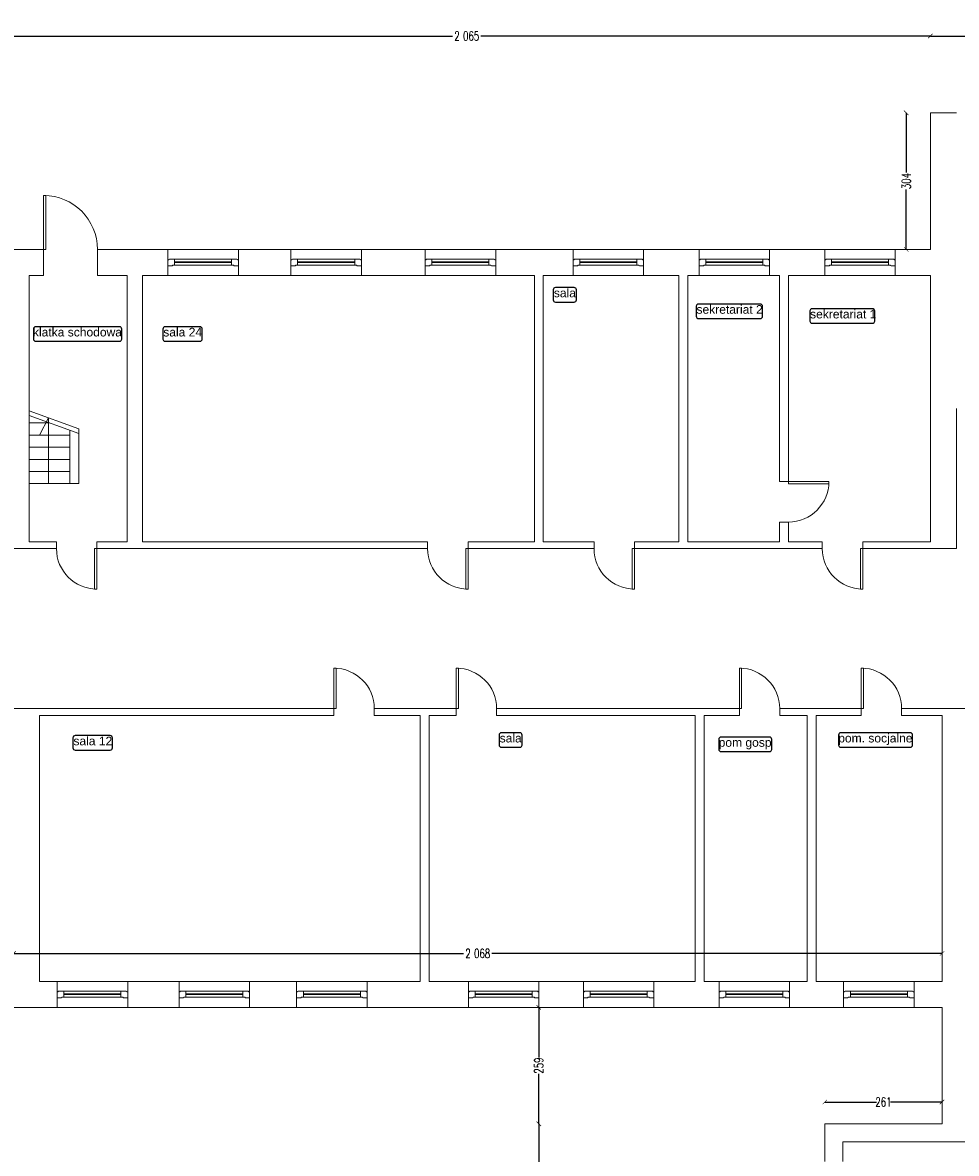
# Model space of a CAD drawing. Header units: centimetres. Extents: x -28146 to 19487, y -25160 to -2224.
# Tile 15 of 29: x -7844 to -5764, y -16060 to -13544. Entities that reach past the tile are written whole.
import ezdxf
from ezdxf.enums import TextEntityAlignment as Align

# ---------------------------------------------------------------- set-up
doc = ezdxf.new("R2010")
doc.units = ezdxf.units.CM
doc.header["$LTSCALE"] = 10
doc.linetypes.add('CONTINU', pattern=[0, 0])
for name, color, linetype, lineweight, true_color in [('IS_Okno_Drzwi', 7, 'Continuous', 9, 0x000000), ('IS_Room (Automatic)', 7, 'Continuous', 25, 0x000000), ('IS_Ściana1', 7, 'Continuous', 9, 0x000000)]:
    doc.layers.add(name, color=color, linetype=linetype, lineweight=lineweight, true_color=true_color)
doc.layers.add('Urzadzenia', color=7, linetype='CONTINU', lineweight=5)
doc.styles.add('Arial_____', font='arial.ttf')
doc.styles.add('styl1', font='simplex.shx', dxfattribs={"width": 0.7})
doc.dimstyles.new('100', dxfattribs={"dimtxt": 20, "dimasz": 10, "dimexe": 1.25, "dimexo": 0, "dimtad": 0, "dimdec": 1, "dimdsep": 46, "dimlunit": 6, "dimtxsty": 'styl1', "dimblk1": 'ARCHTICK', "dimblk2": 'ARCHTICK', "dimsah": 1, "dimcen": 5, "dimse1": 1, "dimse2": 1, "dimclrt": 256, "dimadec": 0, "dimazin": 0, "dimtfac": 1, "dimtdec": 1, "dimtmove": 0, "dimatfit": 3, "dimldrblk": 'ARCHTICK', "dimfxl": 1.25, "dimtolj": 1, "dimtzin": 0, "dimarcsym": 0})

# ---------------------------------------------------------------- blocks, each defined once
blk = doc.blocks.new('4_CoTo_OknoWScianie_1570_2000_580_150_0_15_0_0_ExportItem_1_50_0_False__87f71fa3-f148-4722-b574-2038bd8a55f3_ExportItem')
at = {"layer": 'IS_Okno_Drzwi', "lineweight": -2}
blk.add_lwpolyline([(-0.785, -0.075), (-0.69, -0.075), (-0.68, -0.065), (-0.68, -0.06), (-0.635, -0.06), (-0.635, 0.075), (-0.7525, 0.075), (-0.7625, 0.065), (-0.7625, 0.06), (-0.785, 0.06)], close=True, dxfattribs=at)
at = {"layer": 'IS_Okno_Drzwi', "lineweight": -2, "extrusion": (0, 0, -1)}
for points in [[(0.635, 0.075), (-0.635, 0.075), (-0.635, -0.06), (0.635, -0.06)], [(-0.785, -0.075), (-0.69, -0.075), (-0.68, -0.065), (-0.68, -0.06), (-0.635, -0.06), (-0.635, 0.075), (-0.7525, 0.075), (-0.7625, 0.065), (-0.7625, 0.06), (-0.785, 0.06)]]:
    blk.add_lwpolyline(points, close=True, dxfattribs=at)
at = {"layer": 'IS_Okno_Drzwi', "lineweight": -2, "extrusion": (0, 0, -1), "elevation": -0.001}
blk.add_lwpolyline([(0.635, 0.015), (-0.635, 0.015), (-0.635, 0), (0.635, 0)], close=True, dxfattribs=at)
blk = doc.blocks.new('4_CoTo_DrzwiWScianie_1200_1980_580_100_0_50_0_0_ExportItem_1_50_0_False__87f71fa3-f148-4722-b574-2038bd8a55f3_ExportItem')
at = {"layer": 'IS_Okno_Drzwi', "lineweight": -2, "extrusion": (0, 0, -1)}
blk.add_lwpolyline([(-0.6, 1.49), (-0.6, 0.29), (-0.55, 0.29), (-0.55, 1.49)], close=True, dxfattribs=at)
at = {"layer": 'IS_Okno_Drzwi', "lineweight": -2}
blk.add_arc((0.6, 0.29), 1.2, 90, 180, dxfattribs=at)
blk = doc.blocks.new('4_CoTo_OknoWScianie_1570_1910_580_150_0_15_0_0_ExportItem_1_50_0_False__87f71fa3-f148-4722-b574-2038bd8a55f3_ExportItem')
at = {"layer": 'IS_Okno_Drzwi', "lineweight": -2}
blk.add_lwpolyline([(-0.785, -0.075), (-0.69, -0.075), (-0.68, -0.065), (-0.68, -0.06), (-0.635, -0.06), (-0.635, 0.075), (-0.7525, 0.075), (-0.7625, 0.065), (-0.7625, 0.06), (-0.785, 0.06)], close=True, dxfattribs=at)
at = {"layer": 'IS_Okno_Drzwi', "lineweight": -2, "extrusion": (0, 0, -1)}
for points in [[(0.635, 0.075), (-0.635, 0.075), (-0.635, -0.06), (0.635, -0.06)], [(-0.785, -0.075), (-0.69, -0.075), (-0.68, -0.065), (-0.68, -0.06), (-0.635, -0.06), (-0.635, 0.075), (-0.7525, 0.075), (-0.7625, 0.065), (-0.7625, 0.06), (-0.785, 0.06)]]:
    blk.add_lwpolyline(points, close=True, dxfattribs=at)
at = {"layer": 'IS_Okno_Drzwi', "lineweight": -2, "extrusion": (0, 0, -1), "elevation": -0.001}
blk.add_lwpolyline([(0.635, 0.015), (-0.635, 0.015), (-0.635, 0), (0.635, 0)], close=True, dxfattribs=at)
blk = doc.blocks.new('4_CoTo_DrzwiWScianie_900_2000_150_100_0_50_0_0_ExportItem_1_50_0_False__87f71fa3-f148-4722-b574-2038bd8a55f3_ExportItem')
at = {"layer": 'IS_Okno_Drzwi', "lineweight": -2, "extrusion": (0, 0, -1)}
blk.add_lwpolyline([(-0.45, 0.975), (-0.45, 0.075), (-0.4, 0.075), (-0.4, 0.975)], close=True, dxfattribs=at)
at = {"layer": 'IS_Okno_Drzwi', "lineweight": -2}
blk.add_arc((0.45, 0.075), 0.9, 90, 180, dxfattribs=at)
blk = doc.blocks.new('4_CoTo_DrzwiWScianie_900_2000_200_100_0_50_0_0_ExportItem_1_50_0_False__87f71fa3-f148-4722-b574-2038bd8a55f3_ExportItem')
at = {"layer": 'IS_Okno_Drzwi', "lineweight": -2, "extrusion": (0, 0, -1)}
blk.add_lwpolyline([(-0.45, 1), (-0.45, 0.1), (-0.4, 0.1), (-0.4, 1)], close=True, dxfattribs=at)
at = {"layer": 'IS_Okno_Drzwi', "lineweight": -2}
blk.add_arc((0.45, 0.1), 0.9, 90, 180, dxfattribs=at)
blk = doc.blocks.new('_ARCHTICK')
at = {"color": 0, "linetype": 'ByBlock', "const_width": 0.15}
blk.add_lwpolyline([(-0.5, -0.5), (0.5, 0.5)], dxfattribs=at)
blk = doc.blocks.new('*D487')
at = {"layer": 'Defpoints', "color": 0}
for p in [(-5822.3, -13573.6), (-7887.3, -14048.5), (-5822.3, -14048.5)]:
    blk.add_point(p, dxfattribs=at)
at = {"layer": 'Urzadzenia', "color": 0, "lineweight": -2}
for p, q in [((-7887.3, -13573.6), (-6886.4, -13573.6)), ((-5822.3, -13573.6), (-6823.2, -13573.6))]:
    blk.add_line(p, q, dxfattribs=at)
at = {"layer": 'Urzadzenia', "color": 0, "lineweight": -2, "xscale": 10, "yscale": 10, "zscale": 10, "rotation": 180}
blk.add_blockref('_ARCHTICK', (-7887.3, -13573.6), dxfattribs=at)
at = {"layer": 'Urzadzenia', "color": 0, "lineweight": -2, "xscale": 10, "yscale": 10, "zscale": 10}
blk.add_blockref('_ARCHTICK', (-5822.3, -13573.6), dxfattribs=at)
at = {"layer": 'Urzadzenia', "insert": (-6854.8, -13573.6), "char_height": 20, "attachment_point": 5, "style": 'styl1'}
blk.add_mtext('\\A1;2\xa0065', dxfattribs=at)
blk = doc.blocks.new('*D488')
at = {"layer": 'Defpoints', "color": 0}
for p in [(-4862.3, -13573.6), (-5822.3, -13744.5), (-4862.3, -13744.5)]:
    blk.add_point(p, dxfattribs=at)
at = {"layer": 'Urzadzenia', "color": 0, "lineweight": -2}
for p, q in [((-5822.3, -13573.6), (-5360.9, -13573.6)), ((-4862.3, -13573.6), (-5323.7, -13573.6))]:
    blk.add_line(p, q, dxfattribs=at)
at = {"layer": 'Urzadzenia', "color": 0, "lineweight": -2, "xscale": 10, "yscale": 10, "zscale": 10, "rotation": 180}
blk.add_blockref('_ARCHTICK', (-5822.3, -13573.6), dxfattribs=at)
at = {"layer": 'Urzadzenia', "color": 0, "lineweight": -2, "xscale": 10, "yscale": 10, "zscale": 10}
blk.add_blockref('_ARCHTICK', (-4862.3, -13573.6), dxfattribs=at)
at = {"layer": 'Urzadzenia', "insert": (-5342.3, -13573.6), "char_height": 20, "attachment_point": 5, "style": 'styl1'}
blk.add_mtext('\\A1;960', dxfattribs=at)
blk = doc.blocks.new('*D489')
at = {"layer": 'Defpoints', "color": 0}
for p in [(-5822.3, -13744.5), (-5876, -14048.5), (-5822.3, -14048.5)]:
    blk.add_point(p, dxfattribs=at)
at = {"layer": 'Urzadzenia', "color": 0, "lineweight": -2}
for p, q in [((-5876, -13744.5), (-5876, -13877.5)), ((-5876, -14048.5), (-5876, -13915.4))]:
    blk.add_line(p, q, dxfattribs=at)
at = {"layer": 'Urzadzenia', "color": 0, "lineweight": -2, "xscale": 10, "yscale": 10, "zscale": 10}
for p, rotation in [((-5876, -13744.5), 90), ((-5876, -14048.5), 270)]:
    blk.add_blockref('_ARCHTICK', p, dxfattribs=dict(at, rotation=rotation))
at = {"layer": 'Urzadzenia', "insert": (-5876, -13896.5), "char_height": 20, "attachment_point": 5, "rotation": 90, "style": 'styl1'}
blk.add_mtext('\\A1;304', dxfattribs=at)
blk = doc.blocks.new('*D517')
at = {"layer": 'Defpoints', "color": 0}
for p in [(-6694.5, -15994.5), (-6057.3, -15994.5), (-6265.3, -16630.5)]:
    blk.add_point(p, dxfattribs=at)
at = {"layer": 'Urzadzenia', "color": 0, "lineweight": -2}
for p, q in [((-6694.5, -15994.5), (-6694.5, -16294.2)), ((-6694.5, -16630.5), (-6694.5, -16330.8))]:
    blk.add_line(p, q, dxfattribs=at)
at = {"layer": 'Urzadzenia', "color": 0, "lineweight": -2, "xscale": 10, "yscale": 10, "zscale": 10}
for p, rotation in [((-6694.5, -15994.5), 90), ((-6694.5, -16630.5), 270)]:
    blk.add_blockref('_ARCHTICK', p, dxfattribs=dict(at, rotation=rotation))
at = {"layer": 'Urzadzenia', "insert": (-6694.5, -16312.5), "char_height": 20, "attachment_point": 5, "rotation": 90, "style": 'styl1'}
blk.add_mtext('\\A1;636', dxfattribs=at)
blk = doc.blocks.new('*D518')
at = {"layer": 'Defpoints', "color": 0}
for p in [(-6694.5, -15735.5), (-5964.3, -15735.5), (-5964.3, -15994.5)]:
    blk.add_point(p, dxfattribs=at)
at = {"layer": 'Urzadzenia', "color": 0, "lineweight": -2}
for p, q in [((-6694.5, -15735.5), (-6694.5, -15846.7)), ((-6694.5, -15994.5), (-6694.5, -15883.3))]:
    blk.add_line(p, q, dxfattribs=at)
at = {"layer": 'Urzadzenia', "color": 0, "lineweight": -2, "xscale": 10, "yscale": 10, "zscale": 10}
for p, rotation in [((-6694.5, -15735.5), 90), ((-6694.5, -15994.5), 270)]:
    blk.add_blockref('_ARCHTICK', p, dxfattribs=dict(at, rotation=rotation))
at = {"layer": 'Urzadzenia', "insert": (-6694.5, -15865), "char_height": 20, "attachment_point": 5, "rotation": 90, "style": 'styl1'}
blk.add_mtext('\\A1;259', dxfattribs=at)
blk = doc.blocks.new('*D519')
at = {"layer": 'Defpoints', "color": 0}
for p in [(-5796.3, -15946), (-6057.3, -15994.5), (-5796.3, -15994.5)]:
    blk.add_point(p, dxfattribs=at)
at = {"layer": 'Urzadzenia', "color": 0, "lineweight": -2}
for p, q in [((-6057.3, -15946), (-5942.4, -15946)), ((-5796.3, -15946), (-5911.2, -15946))]:
    blk.add_line(p, q, dxfattribs=at)
at = {"layer": 'Urzadzenia', "color": 0, "lineweight": -2, "xscale": 10, "yscale": 10, "zscale": 10, "rotation": 180}
blk.add_blockref('_ARCHTICK', (-6057.3, -15946), dxfattribs=at)
at = {"layer": 'Urzadzenia', "color": 0, "lineweight": -2, "xscale": 10, "yscale": 10, "zscale": 10}
blk.add_blockref('_ARCHTICK', (-5796.3, -15946), dxfattribs=at)
at = {"layer": 'Urzadzenia', "insert": (-5926.8, -15946), "char_height": 20, "attachment_point": 5, "style": 'styl1'}
blk.add_mtext('\\A1;261', dxfattribs=at)
blk = doc.blocks.new('*D526')
at = {"layer": 'Defpoints', "color": 0}
for p in [(-5796.3, -15615.4), (-7864.3, -15735.5), (-5796.3, -15735.5)]:
    blk.add_point(p, dxfattribs=at)
at = {"layer": 'Urzadzenia', "color": 0, "lineweight": -2}
for p, q in [((-7864.3, -15615.4), (-6861.9, -15615.4)), ((-5796.3, -15615.4), (-6798.7, -15615.4))]:
    blk.add_line(p, q, dxfattribs=at)
at = {"layer": 'Urzadzenia', "color": 0, "lineweight": -2, "xscale": 10, "yscale": 10, "zscale": 10, "rotation": 180}
blk.add_blockref('_ARCHTICK', (-7864.3, -15615.4), dxfattribs=at)
at = {"layer": 'Urzadzenia', "color": 0, "lineweight": -2, "xscale": 10, "yscale": 10, "zscale": 10}
blk.add_blockref('_ARCHTICK', (-5796.3, -15615.4), dxfattribs=at)
at = {"layer": 'Urzadzenia', "insert": (-6830.3, -15615.4), "char_height": 20, "attachment_point": 5, "style": 'styl1'}
blk.add_mtext('\\A1;2\xa0068', dxfattribs=at)

msp = doc.modelspace()

# ---------------------------------------------------------------- linework, layer by layer
at = {"layer": 'IS_Room (Automatic)'}
for points, elevation in [([(-6657.11, -14165.78), (-6615.69, -14165.78, 0.4142136), (-6610.69, -14160.78), (-6610.69, -14138.52, 0.4142136), (-6615.69, -14133.52), (-6657.11, -14133.52, 0.4142136), (-6662.11, -14138.52), (-6662.11, -14160.78, 0.4142136)], 20672.2), ([(-6338.59, -14202.43), (-6200.79, -14202.43, 0.4142136), (-6195.79, -14197.43), (-6195.79, -14175.14, 0.4142136), (-6200.79, -14170.14), (-6338.59, -14170.14, 0.4142136), (-6343.59, -14175.14), (-6343.59, -14197.43, 0.4142136)], 20672.3), ([(-6085.58, -14212.83), (-5951.23, -14212.83, 0.4142136), (-5946.23, -14207.83), (-5946.23, -14185.55, 0.4142136), (-5951.23, -14180.55), (-6085.58, -14180.55, 0.4142136), (-6090.58, -14185.55), (-6090.58, -14207.83, 0.4142136)], 20672.4), ([(-7815.02, -14252.98), (-7628.04, -14252.98, 0.4142136), (-7623.04, -14247.98), (-7623.04, -14225.7, 0.4142136), (-7628.04, -14220.7), (-7815.02, -14220.7, 0.4142136), (-7820.02, -14225.7), (-7820.02, -14247.98, 0.4142136)], 20672), ([(-7526.69, -14252.98), (-7448.79, -14252.98, 0.4142136), (-7443.79, -14247.98), (-7443.79, -14225.7, 0.4142136), (-7448.79, -14220.7), (-7526.69, -14220.7, 0.4142136), (-7531.69, -14225.7), (-7531.69, -14247.98, 0.4142136)], 20672.1), ([(-6777.84, -15156.51), (-6736.42, -15156.51, 0.4142136), (-6731.42, -15151.51), (-6731.42, -15129.24, 0.4142136), (-6736.42, -15124.24), (-6777.84, -15124.24, 0.4142136), (-6782.84, -15129.24), (-6782.84, -15151.51, 0.4142136)], 20671.6), ([(-6021.82, -15156.51), (-5867.04, -15156.51, 0.4142136), (-5862.04, -15151.51), (-5862.04, -15129.22, 0.4142136), (-5867.04, -15124.22), (-6021.82, -15124.22, 0.4142136), (-6026.82, -15129.22), (-6026.82, -15151.51, 0.4142136)], 20671.8), ([(-7726.78, -15162.93), (-7649, -15162.93, 0.4142136), (-7644, -15157.93), (-7644, -15135.64, 0.4142136), (-7649, -15130.64), (-7726.78, -15130.64, 0.4142136), (-7731.78, -15135.64), (-7731.78, -15157.93, 0.4142136)], 20671.5), ([(-6288.53, -15166.14), (-6180.59, -15166.14, 0.4142136), (-6175.59, -15161.14), (-6175.59, -15138.85, 0.4142136), (-6180.59, -15133.85), (-6288.53, -15133.85, 0.4142136), (-6293.53, -15138.85), (-6293.53, -15161.14, 0.4142136)], 20671.7)]:
    msp.add_lwpolyline(points, format="xyb", close=True, dxfattribs=dict(at, elevation=elevation))
at = {"layer": 'IS_Ściana1'}
for p, q in [((-7797.27, -14048.46, 3205.3), (-7797.27, -14106.46, 3205.3)), ((-7677.27, -14048.46, 3205.3), (-7677.27, -14106.46, 3205.3)), ((-7520.43, -14048.46, 3205.3), (-7520.43, -14106.46, 3205.3)), ((-7363.43, -14048.46, 3205.3), (-7363.43, -14106.46, 3205.3)), ((-7246.45, -14048.46, 3205.3), (-7246.45, -14106.46, 3205.3)), ((-7089.45, -14048.46, 3205.3), (-7089.45, -14106.46, 3205.3)), ((-6947.4, -14048.46, 3205.3), (-6947.4, -14106.46, 3205.3)), ((-6790.4, -14048.46, 3205.3), (-6790.4, -14106.46, 3205.3)), ((-6617.81, -14048.46, 3205.3), (-6617.81, -14106.46, 3205.3)), ((-6460.81, -14048.46, 3205.3), (-6460.81, -14106.46, 3205.3)), ((-6337.38, -14048.46, 3205.3), (-6337.38, -14106.46, 3205.3)), ((-6180.38, -14048.46, 3205.3), (-6180.38, -14106.46, 3205.3)), ((-6057.41, -14048.46, 3205.3), (-6057.41, -14106.46, 3205.3)), ((-5900.41, -14048.46, 3205.3), (-5900.41, -14106.46, 3205.3)), ((-7718.79, -14447.66, 3205.3), (-7829.29, -14407.62, 3205.3)), ((-7718.79, -14458.29, 3205.3), (-7829.29, -14418.25, 3205.3)), ((-7829.29, -14434.7, 3205.3), (-7783.91, -14434.7, 3205.3)), ((-7786.23, -14423.22, 3205.3), (-7806.42, -14461.7, 3205.3)), ((-7786.23, -14569.7, 3205.3), (-7786.23, -14423.22, 3205.3)), ((-7829.29, -14461.7, 3205.3), (-7738.79, -14461.7, 3205.3)), ((-7738.79, -14451.05, 3205.3), (-7738.79, -14569.7, 3205.3)), ((-7718.79, -14447.66, 3205.3), (-7718.79, -14569.7, 3205.3)), ((-7829.29, -14488.7, 3205.3), (-7738.79, -14488.7, 3205.3)), ((-7829.29, -14515.7, 3205.3), (-7738.79, -14515.7, 3205.3)), ((-7829.29, -14542.7, 3205.3), (-7738.79, -14542.7, 3205.3)), ((-7829.29, -14569.7, 3205.3), (-7718.79, -14569.7, 3205.3)), ((-6138.29, -14565.22, 3205.3), (-6158.29, -14565.22, 3205.3)), ((-6138.29, -14655.22, 3205.3), (-6158.29, -14655.22, 3205.3)), ((-7768.56, -14714.46, 3205.3), (-7768.56, -14699.46, 3205.3)), ((-7678.56, -14714.46, 3205.3), (-7678.56, -14699.46, 3205.3)), ((-6942.02, -14714.46, 3205.3), (-6942.02, -14699.46, 3205.3)), ((-6852.02, -14714.46, 3205.3), (-6852.02, -14699.46, 3205.3)), ((-6571.2, -14714.46, 3205.3), (-6571.2, -14699.46, 3205.3)), ((-6481.2, -14714.46, 3205.3), (-6481.2, -14699.46, 3205.3)), ((-6062.92, -14714.46, 3205.3), (-6062.92, -14699.46, 3205.3)), ((-5972.92, -14714.46, 3205.3), (-5972.92, -14699.46, 3205.3)), ((-7150.84, -15085.46, 3205.3), (-7150.84, -15070.46, 3205.3)), ((-7060.84, -15085.46, 3205.3), (-7060.84, -15070.46, 3205.3)), ((-6878.38, -15085.46, 3205.3), (-6878.38, -15070.46, 3205.3)), ((-6788.38, -15085.46, 3205.3), (-6788.38, -15070.46, 3205.3)), ((-6247.59, -15085.46, 3205.3), (-6247.59, -15070.46, 3205.3)), ((-6157.59, -15085.46, 3205.3), (-6157.59, -15070.46, 3205.3)), ((-5976.2, -15085.46, 3205.3), (-5976.2, -15070.46, 3205.3)), ((-5886.2, -15085.46, 3205.3), (-5886.2, -15070.46, 3205.3)), ((-7766.99, -15735.46, 3205.3), (-7766.99, -15677.46, 3205.3)), ((-7609.99, -15735.46, 3205.3), (-7609.99, -15677.46, 3205.3)), ((-7495.38, -15735.46, 3205.3), (-7495.38, -15677.46, 3205.3)), ((-7338.38, -15735.46, 3205.3), (-7338.38, -15677.46, 3205.3)), ((-7233.68, -15735.46, 3205.3), (-7233.68, -15677.46, 3205.3)), ((-7076.68, -15735.46, 3205.3), (-7076.68, -15677.46, 3205.3)), ((-6851.06, -15735.46, 3205.3), (-6851.06, -15677.46, 3205.3)), ((-6694.06, -15735.46, 3205.3), (-6694.06, -15677.46, 3205.3)), ((-6595.13, -15735.46, 3205.3), (-6595.13, -15677.46, 3205.3)), ((-6438.13, -15735.46, 3205.3), (-6438.13, -15677.46, 3205.3)), ((-6292.72, -15735.46, 3205.3), (-6292.72, -15677.46, 3205.3)), ((-6135.72, -15735.46, 3205.3), (-6135.72, -15677.46, 3205.3)), ((-6015.51, -15735.46, 3205.3), (-6015.51, -15677.46, 3205.3)), ((-5858.51, -15735.46, 3205.3), (-5858.51, -15677.46, 3205.3))]:
    msp.add_line(p, q, dxfattribs=at)
at = {"layer": 'IS_Ściana1', "extrusion": (0, 1, 0)}
for points, elevation in [([(5822.29, 3205.3), (5764.29, 3205.3)], -13744.46), ([(7887.29, 3205.3), (7829.29, 3205.3)], -14048.46), ([(7797.27, 3205.3), (7829.29, 3205.3)], -14048.46), ([(7611.29, 3205.3), (7677.27, 3205.3)], -14048.46), ([(7577.29, 3205.3), (7611.29, 3205.3)], -14048.46), ([(7520.43, 3205.3), (7577.29, 3205.3)], -14048.46), ([(7363.43, 3205.3), (7520.43, 3205.3)], -14048.46), ([(7246.45, 3205.3), (7363.43, 3205.3)], -14048.46), ([(7089.45, 3205.3), (7246.45, 3205.3)], -14048.46), ([(6947.4, 3205.3), (7089.45, 3205.3)], -14048.46), ([(6790.4, 3205.3), (6947.4, 3205.3)], -14048.46), ([(6704.29, 3205.3), (6790.4, 3205.3)], -14048.46), ([(6684.29, 3205.3), (6704.29, 3205.3)], -14048.46), ([(6617.81, 3205.3), (6684.29, 3205.3)], -14048.46), ([(6460.81, 3205.3), (6617.81, 3205.3)], -14048.46), ([(6382.29, 3205.3), (6460.81, 3205.3)], -14048.46), ([(6362.29, 3205.3), (6382.29, 3205.3)], -14048.46), ([(6337.38, 3205.3), (6362.29, 3205.3)], -14048.46), ([(6180.38, 3205.3), (6337.38, 3205.3)], -14048.46), ([(6158.29, 3205.3), (6180.38, 3205.3)], -14048.46), ([(6138.29, 3205.3), (6158.29, 3205.3)], -14048.46), ([(6057.41, 3205.3), (6138.29, 3205.3)], -14048.46), ([(5900.41, 3205.3), (6057.41, 3205.3)], -14048.46), ([(5822.29, 3205.3), (5900.41, 3205.3)], -14048.46), ([(7797.27, 3205.3), (7829.29, 3205.3)], -14106.46), ([(7611.29, 3205.3), (7677.27, 3205.3)], -14106.46), ([(7520.43, 3205.3), (7577.29, 3205.3)], -14106.46), ([(7363.43, 3205.3), (7520.43, 3205.3)], -14106.46), ([(7246.45, 3205.3), (7363.43, 3205.3)], -14106.46), ([(7089.45, 3205.3), (7246.45, 3205.3)], -14106.46), ([(6947.4, 3205.3), (7089.45, 3205.3)], -14106.46), ([(6790.4, 3205.3), (6947.4, 3205.3)], -14106.46), ([(6704.29, 3205.3), (6790.4, 3205.3)], -14106.46), ([(6617.81, 3205.3), (6684.29, 3205.3)], -14106.46), ([(6460.81, 3205.3), (6617.81, 3205.3)], -14106.46), ([(6382.29, 3205.3), (6460.81, 3205.3)], -14106.46), ([(6337.38, 3205.3), (6362.29, 3205.3)], -14106.46), ([(6180.38, 3205.3), (6337.38, 3205.3)], -14106.46), ([(6158.29, 3205.3), (6180.38, 3205.3)], -14106.46), ([(6057.41, 3205.3), (6138.29, 3205.3)], -14106.46), ([(5900.41, 3205.3), (6057.41, 3205.3)], -14106.46), ([(5822.29, 3205.3), (5900.41, 3205.3)], -14106.46), ([(7887.29, 3205.3), (7829.29, 3205.3)], -14714.46), ([(7829.29, 3205.3), (7768.56, 3205.3)], -14699.46), ([(7829.29, 3205.3), (7768.56, 3205.3)], -14714.46), ([(7678.56, 3205.3), (7611.29, 3205.3)], -14699.46), ([(7678.56, 3205.3), (7611.29, 3205.3)], -14714.46), ([(7611.29, 3205.3), (7577.29, 3205.3)], -14714.46), ([(7577.29, 3205.3), (6942.02, 3205.3)], -14699.46), ([(7577.29, 3205.3), (6942.02, 3205.3)], -14714.46), ([(6852.02, 3205.3), (6704.29, 3205.3)], -14699.46), ([(6852.02, 3205.3), (6704.29, 3205.3)], -14714.46), ([(6704.29, 3205.3), (6684.29, 3205.3)], -14714.46), ([(6684.29, 3205.3), (6571.2, 3205.3)], -14699.46), ([(6684.29, 3205.3), (6571.2, 3205.3)], -14714.46), ([(6481.2, 3205.3), (6382.29, 3205.3)], -14699.46), ([(6481.2, 3205.3), (6382.29, 3205.3)], -14714.46), ([(6382.29, 3205.3), (6362.29, 3205.3)], -14714.46), ([(6362.29, 3205.3), (6158.29, 3205.3)], -14699.46), ([(6362.29, 3205.3), (6158.29, 3205.3)], -14714.46), ([(6158.29, 3205.3), (6138.29, 3205.3)], -14714.46), ([(6138.29, 3205.3), (6062.92, 3205.3)], -14699.46), ([(6138.29, 3205.3), (6062.92, 3205.3)], -14714.46), ([(5972.92, 3205.3), (5822.29, 3205.3)], -14699.46), ([(5972.92, 3205.3), (5822.29, 3205.3)], -14714.46), ([(5764.29, 3205.3), (5822.29, 3205.3)], -14714.46), ([(7864.29, 3205.3), (7806.29, 3205.3)], -15070.46), ([(7806.29, 3205.3), (7150.84, 3205.3)], -15070.46), ([(7060.84, 3205.3), (6958.29, 3205.3)], -15070.46), ([(6958.29, 3205.3), (6938.29, 3205.3)], -15070.46), ([(6938.29, 3205.3), (6878.38, 3205.3)], -15070.46), ([(6788.38, 3205.3), (6346.29, 3205.3)], -15070.46), ([(6346.29, 3205.3), (6326.29, 3205.3)], -15070.46), ([(6326.29, 3205.3), (6247.59, 3205.3)], -15070.46), ([(6157.59, 3205.3), (6096.29, 3205.3)], -15070.46), ([(6096.29, 3205.3), (6076.29, 3205.3)], -15070.46), ([(6076.29, 3205.3), (5976.2, 3205.3)], -15070.46), ([(5886.2, 3205.3), (5796.29, 3205.3)], -15070.46), ([(5738.29, 3205.3), (5796.29, 3205.3)], -15070.46), ([(7806.29, 3205.3), (7150.84, 3205.3)], -15085.46), ([(7060.84, 3205.3), (6958.29, 3205.3)], -15085.46), ([(6938.29, 3205.3), (6878.38, 3205.3)], -15085.46), ([(6788.38, 3205.3), (6346.29, 3205.3)], -15085.46), ([(6326.29, 3205.3), (6247.59, 3205.3)], -15085.46), ([(6157.59, 3205.3), (6096.29, 3205.3)], -15085.46), ([(6076.29, 3205.3), (5976.2, 3205.3)], -15085.46), ([(5886.2, 3205.3), (5796.29, 3205.3)], -15085.46), ([(7806.29, 3205.3), (7766.99, 3205.3)], -15677.46), ([(7766.99, 3205.3), (7609.99, 3205.3)], -15677.46), ([(7609.99, 3205.3), (7495.38, 3205.3)], -15677.46), ([(7495.38, 3205.3), (7338.38, 3205.3)], -15677.46), ([(7338.38, 3205.3), (7233.68, 3205.3)], -15677.46), ([(7233.68, 3205.3), (7076.68, 3205.3)], -15677.46), ([(7076.68, 3205.3), (6958.29, 3205.3)], -15677.46), ([(6938.29, 3205.3), (6851.06, 3205.3)], -15677.46), ([(6851.06, 3205.3), (6694.06, 3205.3)], -15677.46), ([(6694.06, 3205.3), (6595.13, 3205.3)], -15677.46), ([(6595.13, 3205.3), (6438.13, 3205.3)], -15677.46), ([(6438.13, 3205.3), (6346.29, 3205.3)], -15677.46), ([(6326.29, 3205.3), (6292.72, 3205.3)], -15677.46), ([(6292.72, 3205.3), (6135.72, 3205.3)], -15677.46), ([(6135.72, 3205.3), (6096.29, 3205.3)], -15677.46), ([(6076.29, 3205.3), (6015.51, 3205.3)], -15677.46), ([(6015.51, 3205.3), (5858.51, 3205.3)], -15677.46), ([(5858.51, 3205.3), (5796.29, 3205.3)], -15677.46), ([(7864.29, 3205.3), (7806.29, 3205.3)], -15735.46), ([(7806.29, 3205.3), (7766.99, 3205.3)], -15735.46), ([(7766.99, 3205.3), (7609.99, 3205.3)], -15735.46), ([(7609.99, 3205.3), (7495.38, 3205.3)], -15735.46), ([(7495.38, 3205.3), (7338.38, 3205.3)], -15735.46), ([(7338.38, 3205.3), (7233.68, 3205.3)], -15735.46), ([(7233.68, 3205.3), (7076.68, 3205.3)], -15735.46), ([(7076.68, 3205.3), (6958.29, 3205.3)], -15735.46), ([(6958.29, 3205.3), (6938.29, 3205.3)], -15735.46), ([(6938.29, 3205.3), (6851.06, 3205.3)], -15735.46), ([(6851.06, 3205.3), (6694.06, 3205.3)], -15735.46), ([(6694.06, 3205.3), (6595.13, 3205.3)], -15735.46), ([(6595.13, 3205.3), (6438.13, 3205.3)], -15735.46), ([(6438.13, 3205.3), (6346.29, 3205.3)], -15735.46), ([(6346.29, 3205.3), (6326.29, 3205.3)], -15735.46), ([(6326.29, 3205.3), (6292.72, 3205.3)], -15735.46), ([(6292.72, 3205.3), (6135.72, 3205.3)], -15735.46), ([(6135.72, 3205.3), (6096.29, 3205.3)], -15735.46), ([(6096.29, 3205.3), (6076.29, 3205.3)], -15735.46), ([(6076.29, 3205.3), (6015.51, 3205.3)], -15735.46), ([(6015.51, 3205.3), (5858.51, 3205.3)], -15735.46), ([(5858.51, 3205.3), (5796.29, 3205.3)], -15735.46), ([(6057.29, 3205.3), (6017.29, 3205.3)], -15994.46), ([(5796.29, 3205.3), (6017.29, 3205.3)], -15994.46), ([(5796.29, 3205.3), (6017.29, 3205.3)], -16034.46), ([(5796.29, 3205.3), (5730.51, 3205.3)], -16034.46)]:
    msp.add_lwpolyline(points, dxfattribs=dict(at, elevation=elevation))
at = {"layer": 'IS_Ściana1', "extrusion": (1, 0, 0)}
for points, elevation in [([(-13744.46, 3205.3), (-14048.46, 3205.3)], -5822.29), ([(-14106.46, 3205.3), (-14521.63, 3205.3)], -7829.29), ([(-14699.46, 3205.3), (-14106.46, 3205.3)], -7611.29), ([(-14699.46, 3205.3), (-14106.46, 3205.3)], -7577.29), ([(-14699.46, 3205.3), (-14106.46, 3205.3)], -6684.29), ([(-14699.46, 3205.3), (-14106.46, 3205.3)], -6382.29), ([(-14699.46, 3205.3), (-14106.46, 3205.3)], -6362.29), ([(-14565.22, 3205.3), (-14106.46, 3205.3)], -6158.29), ([(-14565.22, 3205.3), (-14106.46, 3205.3)], -6138.29), ([(-14344.46, 3205.3), (-14106.46, 3205.3)], -5822.29), ([(-14699.46, 3205.3), (-14521.63, 3205.3)], -7829.29), ([(-14699.46, 3205.3), (-14655.22, 3205.3)], -6158.29), ([(-14699.46, 3205.3), (-14655.22, 3205.3)], -6138.29), ([(-15267.46, 3205.3), (-15085.46, 3205.3)], -7806.29), ([(-15677.46, 3205.3), (-15085.46, 3205.3)], -6958.29), ([(-15677.46, 3205.3), (-15085.46, 3205.3)], -6938.29), ([(-15677.46, 3205.3), (-15085.46, 3205.3)], -6346.29), ([(-15677.46, 3205.3), (-15085.46, 3205.3)], -6326.29), ([(-15677.46, 3205.3), (-15085.46, 3205.3)], -6096.29), ([(-15677.46, 3205.3), (-15085.46, 3205.3)], -6076.29), ([(-15085.46, 3205.3), (-15677.46, 3205.3)], -5796.29), ([(-15267.46, 3205.3), (-15677.46, 3205.3)], -7806.29), ([(-15735.46, 3205.3), (-15994.46, 3205.3)], -5796.29), ([(-15994.46, 3205.3), (-16078.67, 3205.3)], -6057.29), ([(-16034.46, 3205.3), (-16078.67, 3205.3)], -6017.29)]:
    msp.add_lwpolyline(points, dxfattribs=dict(at, elevation=elevation))
at = {"layer": 'IS_Ściana1', "elevation": 3205.3}
for points in [[(-6704.29, -14699.46), (-6704.29, -14106.46)], [(-5822.29, -14402.46), (-5822.29, -14344.46)], [(-5822.29, -14699.46), (-5822.29, -14402.46)], [(-5764.29, -14714.46), (-5764.29, -14402.46)]]:
    msp.add_lwpolyline(points, dxfattribs=at)

# ---------------------------------------------------------------- block references
at = {"layer": 'IS_Okno_Drzwi', "yscale": 100, "zscale": 100}
for name, p, xscale in [('4_CoTo_DrzwiWScianie_1200_1980_580_100_0_50_0_0_ExportItem_1_50_0_False__87f71fa3-f148-4722-b574-2038bd8a55f3_ExportItem', (-7737.27, -14077.46, 9854.4), -100), ('4_CoTo_OknoWScianie_1570_1910_580_150_0_15_0_0_ExportItem_1_50_0_False__87f71fa3-f148-4722-b574-2038bd8a55f3_ExportItem', (-7441.93, -14077.46, 9854.5), -100), ('4_CoTo_OknoWScianie_1570_1910_580_150_0_15_0_0_ExportItem_1_50_0_False__87f71fa3-f148-4722-b574-2038bd8a55f3_ExportItem', (-7167.95, -14077.46, 9854.6), -100), ('4_CoTo_OknoWScianie_1570_1910_580_150_0_15_0_0_ExportItem_1_50_0_False__87f71fa3-f148-4722-b574-2038bd8a55f3_ExportItem', (-6868.9, -14077.46, 9854.7), -100), ('4_CoTo_OknoWScianie_1570_1910_580_150_0_15_0_0_ExportItem_1_50_0_False__87f71fa3-f148-4722-b574-2038bd8a55f3_ExportItem', (-6539.31, -14077.46, 9855), -100), ('4_CoTo_OknoWScianie_1570_1910_580_150_0_15_0_0_ExportItem_1_50_0_False__87f71fa3-f148-4722-b574-2038bd8a55f3_ExportItem', (-6258.88, -14077.46, 9854.9), -100), ('4_CoTo_OknoWScianie_1570_1910_580_150_0_15_0_0_ExportItem_1_50_0_False__87f71fa3-f148-4722-b574-2038bd8a55f3_ExportItem', (-5978.91, -14077.46, 9854.8), -100), ('4_CoTo_DrzwiWScianie_900_2000_150_100_0_50_0_0_ExportItem_1_50_0_False__87f71fa3-f148-4722-b574-2038bd8a55f3_ExportItem', (-7105.84, -15077.96, 9858.5), -100), ('4_CoTo_DrzwiWScianie_900_2000_150_100_0_50_0_0_ExportItem_1_50_0_False__87f71fa3-f148-4722-b574-2038bd8a55f3_ExportItem', (-6833.38, -15077.96, 9858.6), -100), ('4_CoTo_DrzwiWScianie_900_2000_150_100_0_50_0_0_ExportItem_1_50_0_False__87f71fa3-f148-4722-b574-2038bd8a55f3_ExportItem', (-6202.59, -15077.96, 9861.4), -100), ('4_CoTo_DrzwiWScianie_900_2000_150_100_0_50_0_0_ExportItem_1_50_0_False__87f71fa3-f148-4722-b574-2038bd8a55f3_ExportItem', (-5931.2, -15077.96, 9861.5), -100), ('4_CoTo_OknoWScianie_1570_2000_580_150_0_15_0_0_ExportItem_1_50_0_False__87f71fa3-f148-4722-b574-2038bd8a55f3_ExportItem', (-7688.49, -15706.46, 9850.8), 100), ('4_CoTo_OknoWScianie_1570_2000_580_150_0_15_0_0_ExportItem_1_50_0_False__87f71fa3-f148-4722-b574-2038bd8a55f3_ExportItem', (-7416.88, -15706.46, 9850.7), 100), ('4_CoTo_OknoWScianie_1570_2000_580_150_0_15_0_0_ExportItem_1_50_0_False__87f71fa3-f148-4722-b574-2038bd8a55f3_ExportItem', (-7155.18, -15706.46, 9850.6), 100), ('4_CoTo_OknoWScianie_1570_2000_580_150_0_15_0_0_ExportItem_1_50_0_False__87f71fa3-f148-4722-b574-2038bd8a55f3_ExportItem', (-6772.56, -15706.46, 9850.5), 100), ('4_CoTo_OknoWScianie_1570_2000_580_150_0_15_0_0_ExportItem_1_50_0_False__87f71fa3-f148-4722-b574-2038bd8a55f3_ExportItem', (-6516.63, -15706.46, 9850.4), 100), ('4_CoTo_OknoWScianie_1570_2000_580_150_0_15_0_0_ExportItem_1_50_0_False__87f71fa3-f148-4722-b574-2038bd8a55f3_ExportItem', (-6214.22, -15706.46, 9850.3), 100), ('4_CoTo_OknoWScianie_1570_2000_580_150_0_15_0_0_ExportItem_1_50_0_False__87f71fa3-f148-4722-b574-2038bd8a55f3_ExportItem', (-5937.01, -15706.46, 9850.2), 100)]:
    msp.add_blockref(name, p, dxfattribs=dict(at, xscale=xscale))
at = {"layer": 'IS_Okno_Drzwi', "xscale": -100, "yscale": 100, "zscale": 100}
for name, p, rotation in [('4_CoTo_DrzwiWScianie_900_2000_200_100_0_50_0_0_ExportItem_1_50_0_False__87f71fa3-f148-4722-b574-2038bd8a55f3_ExportItem', (-6148.29, -14610.22, 9858.8), 270), ('4_CoTo_DrzwiWScianie_900_2000_150_100_0_50_0_0_ExportItem_1_50_0_False__87f71fa3-f148-4722-b574-2038bd8a55f3_ExportItem', (-7723.56, -14706.96, 9858.4), 180), ('4_CoTo_DrzwiWScianie_900_2000_150_100_0_50_0_0_ExportItem_1_50_0_False__87f71fa3-f148-4722-b574-2038bd8a55f3_ExportItem', (-6897.02, -14706.96, 9859), 180), ('4_CoTo_DrzwiWScianie_900_2000_150_100_0_50_0_0_ExportItem_1_50_0_False__87f71fa3-f148-4722-b574-2038bd8a55f3_ExportItem', (-6526.2, -14706.96, 9858.9), 180), ('4_CoTo_DrzwiWScianie_900_2000_150_100_0_50_0_0_ExportItem_1_50_0_False__87f71fa3-f148-4722-b574-2038bd8a55f3_ExportItem', (-6017.92, -14706.96, 9858.7), 180)]:
    msp.add_blockref(name, p, dxfattribs=dict(at, rotation=rotation))

# ---------------------------------------------------------------- texts
at = {"layer": 'IS_Room (Automatic)', "style": 'Arial_____'}
for s, p in [('sala', (-6636.24, -14160.78, 20672.2)), ('sekretariat 2', (-6269.4, -14197.43, 20672.3)), ('sekretariat 1', (-6016.39, -14207.83, 20672.4)), ('klatka schodowa', (-7721.84, -14247.98, 20672)), ('sala 24', (-7487.51, -14247.98, 20672.1)), ('sala 12', (-7687.6, -15157.93, 20671.5)), ('sala', (-6756.97, -15151.51, 20671.6)), ('pom gosp', (-6234.9, -15161.14, 20671.7)), ('pom. socjalne', (-5944.76, -15151.51, 20671.8))]:
    msp.add_text(s, height=19.2, dxfattribs=at).set_placement(p, align=Align.BOTTOM_CENTER)

# ---------------------------------------------------------------- dimensions: what is measured, and where the dimension line sits
at = {"layer": 'Urzadzenia'}
for base, p1, p2, picture, middle in [((-5822.29, -13573.59), (-7887.29, -14048.46, 3205.3), (-5822.29, -14048.46, 3205.3), '*D487', (-6854.79, -13573.59)), ((-4862.29, -13573.59), (-5822.29, -13744.46, 3205.3), (-4862.29, -13744.46, 3205.3), '*D488', (-5342.29, -13573.59)), ((-5796.29, -15615.36), (-7864.29, -15735.46), (-5796.29, -15735.46, 3205.3), '*D526', (-6830.29, -15615.36)), ((-5796.29, -15945.99), (-6057.29, -15994.46), (-5796.29, -15994.46, 3205.3), '*D519', (-5926.79, -15945.99))]:
    dim = msp.add_linear_dim(base=base, p1=p1, p2=p2, dimstyle='100', dxfattribs=at)
    dim.commit()
    dim.dimension.update_dxf_attribs({"geometry": picture, "text_midpoint": middle})
for base, p1, p2, picture, middle in [((-5875.95, -14048.46), (-5822.29, -13744.46), (-5822.29, -14048.46), '*D489', (-5875.95, -13896.46)), ((-6694.49, -15735.46), (-5964.31, -15994.46, 3205.3), (-5964.31, -15735.46, 3205.3), '*D518', (-6694.49, -15864.96)), ((-6694.49, -15994.46), (-6265.29, -16630.46, 3205.3), (-6057.29, -15994.46, 3205.3), '*D517', (-6694.49, -16312.46))]:
    dim = msp.add_linear_dim(base=base, p1=p1, p2=p2, angle=90, dimstyle='100', dxfattribs=at)
    dim.commit()
    dim.dimension.update_dxf_attribs({"geometry": picture, "text_midpoint": middle})

doc.saveas('drawing.dxf')
